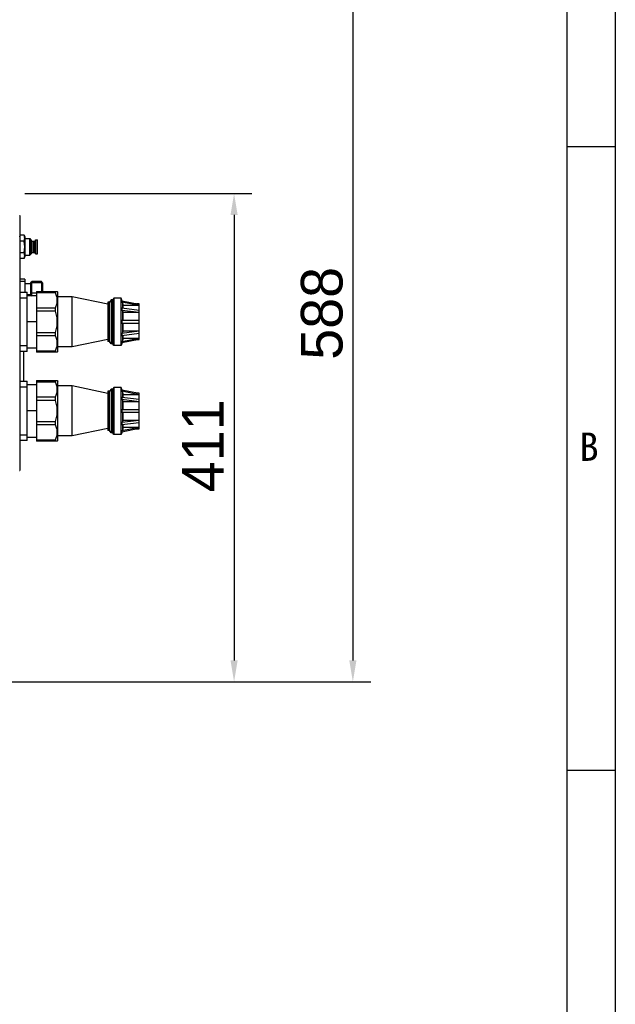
# Model space of a CAD drawing. Header units: millimetres. Extents: x 0 to 2970, y 0 to 2100.
# Tile 29 of 30: x 2469 to 2970, y 853 to 1682. Entities that reach past the tile are written whole.
import ezdxf

# ---------------------------------------------------------------- set-up
doc = ezdxf.new("R2010")
doc.units = ezdxf.units.MM
doc.header["$LTSCALE"] = 10
doc.header["$PDSIZE"] = -1
doc.layers.add('尺寸线', color=3, linetype='Continuous')
doc.layers.add('细实线', color=4, linetype='Continuous')
doc.styles.add('SLDTEXTSTYLE1', font='txt')
doc.styles.add('SLDTEXTSTYLE4', font='simfang.ttf')
doc.dimstyles.new('SLDDIMSTYLE1', dxfattribs={"dimtxt": 35, "dimasz": 18, "dimexe": 15, "dimexo": 5.5, "dimgap": 8.75, "dimtad": 1, "dimtoh": 1, "dimdec": 0, "dimrnd": 1e-09, "dimzin": 12, "dimdsep": 46, "dimtxsty": 'SLDTEXTSTYLE1', "dimcen": 10, "dimclrd": 3, "dimclre": 3, "dimclrt": 3, "dimadec": 0, "dimazin": 3, "dimtfac": 1, "dimtdec": 0, "dimtofl": 0, "dimtmove": 0, "dimatfit": 3, "dimfxl": 1, "dimfrac": 2, "dimtolj": 1, "dimtzin": 12, "dimarcsym": 0})
doc.dimstyles.new('SLDDIMSTYLE2', dxfattribs={"dimtxt": 35, "dimasz": 18, "dimexe": 15, "dimexo": 5.5, "dimgap": 8.75, "dimtad": 1, "dimrnd": 1e-09, "dimzin": 12, "dimdsep": 46, "dimtxsty": 'SLDTEXTSTYLE1', "dimcen": 0.09, "dimclrd": 3, "dimclre": 3, "dimclrt": 3, "dimadec": 0, "dimazin": 3, "dimtfac": 1, "dimtofl": 0, "dimtmove": 0, "dimatfit": 3, "dimfxl": 1, "dimfrac": 2, "dimtolj": 1, "dimtzin": 12, "dimarcsym": 0})

# ---------------------------------------------------------------- blocks, each defined once
blk = doc.blocks.new('_D_8')
at = {"layer": 'Defpoints', "color": 0, "transparency": 16777216}
for p in [(2247.29, 1712.82), (2369.86, 1124.33), (2749.08, 1124.33)]:
    blk.add_point(p, dxfattribs=at)
at = {"layer": '尺寸线', "color": 3, "lineweight": -2, "transparency": 16777216}
for p, q in [((2252.79, 1712.82), (2764.08, 1712.82)), ((2749.08, 1694.82), (2749.08, 1142.33)), ((2375.36, 1124.33), (2764.08, 1124.33))]:
    blk.add_line(p, q, dxfattribs=at)
at = {"layer": '尺寸线', "color": 3, "transparency": 16777216}
for points in [[(2746.08, 1694.82), (2752.08, 1694.82), (2749.08, 1712.82)], [(2746.08, 1142.33), (2752.08, 1142.33), (2749.08, 1124.33)]]:
    blk.add_solid(points, dxfattribs=at)
at = {"layer": '尺寸线', "color": 3, "transparency": 16777216, "insert": (2705.33, 1434.45), "char_height": 35, "attachment_point": 2, "rotation": 90, "style": 'SLDTEXTSTYLE1'}
blk.add_mtext('\\A1;588', dxfattribs=at)
blk = doc.blocks.new('_D_13')
at = {"layer": 'Defpoints', "color": 0, "transparency": 16777216}
for p in [(2467.36, 1535.33), (2369.86, 1124.33), (2649.08, 1124.33)]:
    blk.add_point(p, dxfattribs=at)
at = {"layer": '尺寸线', "color": 3, "lineweight": -2, "transparency": 16777216}
for p, q in [((2472.86, 1535.33), (2664.08, 1535.33)), ((2649.08, 1517.33), (2649.08, 1142.33)), ((2375.36, 1124.33), (2664.08, 1124.33))]:
    blk.add_line(p, q, dxfattribs=at)
at = {"layer": '尺寸线', "color": 3, "transparency": 16777216}
for points in [[(2646.08, 1517.33), (2652.08, 1517.33), (2649.08, 1535.33)], [(2646.08, 1142.33), (2652.08, 1142.33), (2649.08, 1124.33)]]:
    blk.add_solid(points, dxfattribs=at)
at = {"layer": '尺寸线', "color": 3, "transparency": 16777216, "insert": (2605.33, 1323), "char_height": 35, "attachment_point": 2, "rotation": 90, "style": 'SLDTEXTSTYLE1'}
blk.add_mtext('\\A1;411', dxfattribs=at)

msp = doc.modelspace()

# ---------------------------------------------------------------- linework, layer by layer
for p, q in [((2468.356284, 1516.83368), (2468.856284, 1516.83368)), ((2468.856284, 1516.83368), (2468.856284, 1302.33368)), ((2468.856284, 1498.73368), (2469.105779, 1500.148634)), ((2472.341283, 1500.148634), (2469.105779, 1500.148634)), ((2472.341283, 1500.148634), (2472.856284, 1498.73368)), ((2472.341283, 1495.241157), (2469.105779, 1495.241157)), ((2472.856284, 1498.73368), (2472.856284, 1481.93368)), ((2472.856304, 1497.33368), (2477.076117, 1497.33368)), ((2477.076117, 1483.33368), (2477.076117, 1497.33368)), ((2477.076117, 1497.33368), (2477.689617, 1496.72018)), ((2477.689617, 1496.72018), (2478.589617, 1495.93368)), ((2477.689617, 1483.94718), (2477.689617, 1496.72018)), ((2478.589617, 1484.73368), (2478.589617, 1495.93368)), ((2478.589617, 1495.08368), (2479.939617, 1495.08368)), ((2479.939617, 1495.08368), (2480.089617, 1494.88368)), ((2479.939617, 1485.58368), (2479.939617, 1495.08368)), ((2480.089617, 1494.88368), (2480.239617, 1495.08368)), ((2480.089617, 1485.78368), (2480.089617, 1494.88368)), ((2480.239617, 1485.58368), (2480.239617, 1495.08368)), ((2480.239617, 1495.08368), (2480.889617, 1495.08368)), ((2480.889617, 1485.58368), (2480.889617, 1495.08368)), ((2480.889617, 1495.08368), (2481.089617, 1494.88368)), ((2481.089617, 1485.78368), (2481.089617, 1494.88368)), ((2481.089617, 1494.38368), (2481.589617, 1494.38368)), ((2481.589617, 1486.28368), (2481.589617, 1494.38368)), ((2481.789617, 1496.23368), (2483.289617, 1496.23368)), ((2481.789617, 1484.43368), (2481.789617, 1496.23368)), ((2483.289617, 1484.43368), (2483.289617, 1496.23368)), ((2483.589617, 1484.73368), (2483.589617, 1495.93368)), ((2472.341283, 1485.426202), (2469.105779, 1485.426202)), ((2472.856304, 1483.33368), (2477.076117, 1483.33368)), ((2477.076117, 1483.33368), (2477.689617, 1483.94718)), ((2477.689617, 1483.94718), (2478.589617, 1484.73368)), ((2478.589617, 1485.58368), (2479.939617, 1485.58368)), ((2479.939617, 1485.58368), (2480.089617, 1485.78368)), ((2480.089617, 1485.78368), (2480.239617, 1485.58368)), ((2480.239617, 1485.58368), (2480.889617, 1485.58368)), ((2480.889617, 1485.58368), (2481.089617, 1485.78368)), ((2481.089617, 1486.28368), (2481.589617, 1486.28368)), ((2481.789617, 1484.43368), (2483.289617, 1484.43368)), ((2468.856284, 1481.93368), (2469.105779, 1480.518725)), ((2472.341283, 1480.518725), (2469.105779, 1480.518725)), ((2472.341283, 1480.518725), (2472.856284, 1481.93368)), ((2472.856284, 1463.33368), (2468.856284, 1463.33368)), ((2472.856284, 1461.33368), (2468.856284, 1461.33368)), ((2472.856284, 1463.33368), (2472.856284, 1452.33368)), ((2477.856284, 1459.33368), (2472.856284, 1459.33368)), ((2477.856284, 1460.158997), (2478.856284, 1461.158997)), ((2477.856284, 1459.658997), (2478.856284, 1460.158997)), ((2477.856284, 1459.658997), (2477.856284, 1460.158997)), ((2477.856284, 1450.83368), (2477.856284, 1459.658997)), ((2478.856284, 1460.158997), (2478.856284, 1461.158997)), ((2486.856284, 1461.158997), (2478.856284, 1461.158997)), ((2478.856284, 1451.33368), (2478.856284, 1460.158997)), ((2486.856284, 1460.158997), (2478.856284, 1460.158997)), ((2487.856284, 1460.158997), (2486.856284, 1461.158997)), ((2486.856284, 1461.158997), (2486.856284, 1460.158997)), ((2487.856284, 1459.658997), (2486.856284, 1460.158997)), ((2486.856284, 1460.158997), (2486.856284, 1452.83368)), ((2487.856284, 1460.158997), (2487.856284, 1459.658997)), ((2487.856284, 1459.658997), (2487.856284, 1452.83368)), ((2468.856284, 1452.33368), (2474.856284, 1452.33368)), ((2474.856284, 1402.33368), (2474.856284, 1452.33368)), ((2474.856284, 1450.33368), (2477.856284, 1450.33368)), ((2477.856284, 1450.83368), (2478.856284, 1451.33368)), ((2477.856284, 1449.83368), (2477.856284, 1450.83368)), ((2478.856284, 1449.33368), (2478.856284, 1451.33368)), ((2482.856284, 1451.33368), (2478.856284, 1451.33368)), ((2482.856284, 1452.83368), (2498.733989, 1452.83368)), ((2482.856284, 1452.83368), (2482.856284, 1401.83368)), ((2498.733989, 1451.639853), (2482.856284, 1451.639853)), ((2498.733989, 1451.639853), (2498.733989, 1452.83368)), ((2500.252145, 1452.83368), (2500.856284, 1452.236766)), ((2500.856284, 1402.430593), (2500.856284, 1452.236766)), ((2474.856284, 1447.33368), (2468.856284, 1447.33368)), ((2482.856284, 1449.33368), (2474.856284, 1449.33368)), ((2477.856284, 1449.33368), (2477.856284, 1449.83368)), ((2477.856284, 1449.83368), (2478.856284, 1449.33368)), ((2512.856284, 1448.33368), (2500.856284, 1448.33368)), ((2542.856284, 1442.110229), (2512.856284, 1448.33368)), ((2512.856284, 1406.33368), (2512.856284, 1448.33368)), ((2544.192801, 1443.912672), (2542.856284, 1443.912672)), ((2542.856284, 1443.912672), (2542.856284, 1410.754687)), ((2545.579333, 1445.736042), (2544.192801, 1443.912672)), ((2544.192801, 1410.754687), (2544.192801, 1443.912672)), ((2546.91585, 1445.736042), (2545.579333, 1445.736042)), ((2545.579333, 1445.736042), (2545.579333, 1408.931317)), ((2547.990491, 1447.149258), (2546.91585, 1445.736042)), ((2546.91585, 1408.931317), (2546.91585, 1445.736042)), ((2547.990491, 1447.149258), (2547.990491, 1407.518102)), ((2554.040173, 1447.149258), (2547.990491, 1447.149258)), ((2554.040173, 1407.518102), (2554.040173, 1447.149258)), ((2554.958555, 1444.763276), (2554.040173, 1447.149258)), ((2554.718751, 1444.811753), (2554.718751, 1444.193719)), ((2569.080173, 1441.908545), (2554.718751, 1444.811753)), ((2554.718751, 1444.193719), (2554.724376, 1444.153438)), ((2554.718751, 1444.193719), (2569.080173, 1441.290511)), ((2555.124163, 1443.164001), (2555.124163, 1438.703106)), ((2569.080173, 1442.33368), (2566.977139, 1442.33368)), ((2569.080173, 1412.33368), (2569.080173, 1442.33368)), ((2482.856284, 1439.089952), (2498.733989, 1439.089952)), ((2498.733989, 1436.207799), (2482.856284, 1436.207799)), ((2498.733989, 1436.207799), (2498.733989, 1439.089952)), ((2569.080173, 1436.959476), (2554.718751, 1438.753757)), ((2554.718751, 1438.753757), (2554.718751, 1437.135723)), ((2554.718751, 1437.135723), (2569.080173, 1435.341442)), ((2554.718751, 1437.135723), (2554.724376, 1437.110828)), ((2555.124163, 1436.499323), (2555.124163, 1428.33368)), ((2555.562375, 1441.258773), (2555.562375, 1438.648357)), ((2555.562375, 1441.258773), (2569.080173, 1441.258773)), ((2555.562375, 1435.321827), (2555.562375, 1428.33368)), ((2555.562375, 1435.321827), (2569.080173, 1435.321827)), ((2482.856284, 1427.33368), (2474.856284, 1427.33368)), ((2569.080173, 1428.33368), (2554.718751, 1428.33368)), ((2554.718751, 1428.33368), (2554.718751, 1426.33368)), ((2554.718751, 1426.33368), (2569.080173, 1426.33368)), ((2555.124163, 1426.33368), (2555.124163, 1418.168037)), ((2555.562375, 1426.33368), (2555.562375, 1419.345533)), ((2482.856284, 1418.45956), (2498.733989, 1418.45956)), ((2498.733989, 1415.577407), (2498.733989, 1418.45956)), ((2569.080173, 1419.325918), (2554.718751, 1417.531636)), ((2554.718751, 1415.913602), (2569.080173, 1417.707884)), ((2554.718751, 1417.531636), (2554.724376, 1417.556532)), ((2554.718751, 1417.531636), (2554.718751, 1415.913602)), ((2569.080173, 1419.345533), (2555.562375, 1419.345533)), ((2498.733989, 1415.577407), (2482.856284, 1415.577407)), ((2542.856284, 1412.55713), (2512.856284, 1406.33368)), ((2544.192801, 1410.754687), (2542.856284, 1410.754687)), ((2545.579333, 1408.931317), (2544.192801, 1410.754687)), ((2546.91585, 1408.931317), (2545.579333, 1408.931317)), ((2547.990491, 1407.518102), (2546.91585, 1408.931317)), ((2554.958555, 1409.904083), (2554.040173, 1407.518102)), ((2569.080173, 1413.376849), (2554.718751, 1410.47364)), ((2554.718751, 1409.855606), (2569.080173, 1412.758815)), ((2554.718751, 1410.47364), (2554.724376, 1410.513922)), ((2554.718751, 1410.47364), (2554.718751, 1409.855606)), ((2555.124163, 1415.964253), (2555.124163, 1411.503358)), ((2555.562375, 1416.019003), (2555.562375, 1413.408586)), ((2569.080173, 1413.408586), (2555.562375, 1413.408586)), ((2566.977139, 1412.33368), (2569.080173, 1412.33368)), ((2468.856284, 1407.33368), (2474.856284, 1407.33368)), ((2474.856284, 1402.33368), (2468.856284, 1402.33368)), ((2471.856284, 1402.33368), (2471.856284, 1377.33368)), ((2474.856284, 1405.33368), (2482.856284, 1405.33368)), ((2482.856284, 1403.027507), (2498.733989, 1403.027507)), ((2498.733989, 1401.83368), (2482.856284, 1401.83368)), ((2498.733989, 1401.83368), (2498.733989, 1403.027507)), ((2500.252145, 1401.83368), (2500.856284, 1402.430593)), ((2512.856284, 1406.33368), (2500.856284, 1406.33368)), ((2554.040173, 1407.518102), (2547.990491, 1407.518102)), ((2468.856284, 1377.33368), (2474.856284, 1377.33368)), ((2474.856284, 1327.33368), (2474.856284, 1377.33368)), ((2482.856284, 1377.83368), (2482.856284, 1326.83368)), ((2482.856284, 1377.83368), (2498.733989, 1377.83368)), ((2498.733989, 1376.639853), (2482.856284, 1376.639853)), ((2498.733989, 1376.639853), (2498.733989, 1377.83368)), ((2500.252145, 1377.83368), (2500.856284, 1377.236766)), ((2500.856284, 1327.430593), (2500.856284, 1377.236766)), ((2474.856284, 1372.33368), (2468.856284, 1372.33368)), ((2482.856284, 1374.33368), (2474.856284, 1374.33368)), ((2512.856284, 1373.33368), (2500.856284, 1373.33368)), ((2512.856284, 1331.33368), (2512.856284, 1373.33368)), ((2542.856284, 1367.110229), (2512.856284, 1373.33368)), ((2544.192801, 1368.912672), (2542.856284, 1368.912672)), ((2542.856284, 1368.912672), (2542.856284, 1335.754687)), ((2545.579333, 1370.736042), (2544.192801, 1368.912672)), ((2544.192801, 1335.754687), (2544.192801, 1368.912672)), ((2545.579333, 1370.736042), (2545.579333, 1333.931317)), ((2546.91585, 1370.736042), (2545.579333, 1370.736042)), ((2547.990491, 1372.149258), (2546.91585, 1370.736042)), ((2546.91585, 1333.931317), (2546.91585, 1370.736042)), ((2547.990491, 1372.149258), (2547.990491, 1332.518102)), ((2554.040173, 1372.149258), (2547.990491, 1372.149258)), ((2554.040173, 1332.518102), (2554.040173, 1372.149258)), ((2554.958555, 1369.763276), (2554.040173, 1372.149258)), ((2569.080173, 1366.908545), (2554.718751, 1369.811753)), ((2554.718751, 1369.811753), (2554.718751, 1369.193719)), ((2554.718751, 1369.193719), (2569.080173, 1366.290511)), ((2554.718751, 1369.193719), (2554.724376, 1369.153438)), ((2555.124163, 1368.164001), (2555.124163, 1363.703106)), ((2569.080173, 1367.33368), (2566.977139, 1367.33368)), ((2569.080173, 1337.33368), (2569.080173, 1367.33368)), ((2482.856284, 1364.089952), (2498.733989, 1364.089952)), ((2498.733989, 1361.207799), (2482.856284, 1361.207799)), ((2498.733989, 1361.207799), (2498.733989, 1364.089952)), ((2554.718751, 1363.753757), (2554.718751, 1362.135723)), ((2569.080173, 1361.959476), (2554.718751, 1363.753757)), ((2554.718751, 1362.135723), (2569.080173, 1360.341442)), ((2554.718751, 1362.135723), (2554.724376, 1362.110828)), ((2555.124163, 1361.499323), (2555.124163, 1353.33368)), ((2555.562375, 1366.258773), (2569.080173, 1366.258773)), ((2555.562375, 1366.258773), (2555.562375, 1363.648357)), ((2555.562375, 1360.321827), (2555.562375, 1353.33368)), ((2555.562375, 1360.321827), (2569.080173, 1360.321827)), ((2482.856284, 1352.33368), (2474.856284, 1352.33368)), ((2554.718751, 1353.33368), (2554.718751, 1351.33368)), ((2569.080173, 1353.33368), (2554.718751, 1353.33368)), ((2554.718751, 1351.33368), (2569.080173, 1351.33368)), ((2555.124163, 1351.33368), (2555.124163, 1343.168037)), ((2555.562375, 1351.33368), (2555.562375, 1344.345533)), ((2482.856284, 1343.45956), (2498.733989, 1343.45956)), ((2498.733989, 1340.577407), (2498.733989, 1343.45956)), ((2569.080173, 1344.325918), (2554.718751, 1342.531636)), ((2554.718751, 1340.913602), (2569.080173, 1342.707884)), ((2554.718751, 1342.531636), (2554.724376, 1342.556532)), ((2554.718751, 1342.531636), (2554.718751, 1340.913602)), ((2569.080173, 1344.345533), (2555.562375, 1344.345533)), ((2498.733989, 1340.577407), (2482.856284, 1340.577407)), ((2542.856284, 1337.55713), (2512.856284, 1331.33368)), ((2544.192801, 1335.754687), (2542.856284, 1335.754687)), ((2545.579333, 1333.931317), (2544.192801, 1335.754687)), ((2554.958555, 1334.904083), (2554.040173, 1332.518102)), ((2569.080173, 1338.376849), (2554.718751, 1335.47364)), ((2554.718751, 1334.855606), (2569.080173, 1337.758815)), ((2554.718751, 1335.47364), (2554.724376, 1335.513922)), ((2554.718751, 1335.47364), (2554.718751, 1334.855606)), ((2555.124163, 1340.964253), (2555.124163, 1336.503358)), ((2555.562375, 1341.019003), (2555.562375, 1338.408586)), ((2569.080173, 1338.408586), (2555.562375, 1338.408586)), ((2566.977139, 1337.33368), (2569.080173, 1337.33368)), ((2468.856284, 1332.33368), (2474.856284, 1332.33368)), ((2474.856284, 1327.33368), (2468.856284, 1327.33368)), ((2474.856284, 1330.33368), (2482.856284, 1330.33368)), ((2482.856284, 1328.027507), (2498.733989, 1328.027507)), ((2498.733989, 1326.83368), (2482.856284, 1326.83368)), ((2498.733989, 1326.83368), (2498.733989, 1328.027507)), ((2500.252145, 1326.83368), (2500.856284, 1327.430593)), ((2512.856284, 1331.33368), (2500.856284, 1331.33368)), ((2546.91585, 1333.931317), (2545.579333, 1333.931317)), ((2547.990491, 1332.518102), (2546.91585, 1333.931317)), ((2554.040173, 1332.518102), (2547.990491, 1332.518102)), ((2468.356284, 1305.33368), (2468.856284, 1305.33368)), ((2468.356284, 1302.33368), (2468.856284, 1302.33368))]:
    msp.add_line(p, q)
at = {"flags": 128}
for points in [[(2554.724376, 1444.153438), (2554.948264, 1443.59936), (2555.124163, 1443.164001)], [(2555.124163, 1443.164001), (2555.369583, 1442.097098), (2555.562375, 1441.258773)], [(2554.724376, 1437.110828), (2554.948264, 1436.768389), (2555.124163, 1436.499323)], [(2555.124163, 1436.499323), (2555.369583, 1435.83994), (2555.562375, 1435.321827)], [(2555.124163, 1418.168037), (2554.900289, 1417.82559), (2554.724376, 1417.556532)], [(2555.562375, 1419.345533), (2555.316997, 1418.68612), (2555.124163, 1418.168037)], [(2555.124163, 1411.503358), (2554.900289, 1410.949267), (2554.724376, 1410.513922)], [(2555.562375, 1413.408586), (2555.316997, 1412.341634), (2555.124163, 1411.503358)], [(2554.724376, 1369.153438), (2554.948264, 1368.59936), (2555.124163, 1368.164001)], [(2555.124163, 1368.164001), (2555.369583, 1367.097098), (2555.562375, 1366.258773)], [(2554.724376, 1362.110828), (2554.948264, 1361.768389), (2555.124163, 1361.499323)], [(2555.124163, 1361.499323), (2555.369583, 1360.83994), (2555.562375, 1360.321827)], [(2555.124163, 1343.168037), (2554.900289, 1342.82559), (2554.724376, 1342.556532)], [(2555.562375, 1344.345533), (2555.316997, 1343.68612), (2555.124163, 1343.168037)], [(2555.124163, 1336.503358), (2554.900289, 1335.949267), (2554.724376, 1335.513922)], [(2555.562375, 1338.408586), (2555.316997, 1337.341634), (2555.124163, 1336.503358)]]:
    msp.add_lwpolyline(points, dxfattribs=at)
for centre, radius, start, end in [((2481.589617, 1494.58368), 0.2, 270, 0), ((2483.289617, 1495.93368), 0.3, 0, 90), ((2481.589617, 1486.08368), 0.2, 0, 90), ((2483.289617, 1484.73368), 0.3, 270, 0)]:
    msp.add_arc(centre, radius, start, end)
for points, knots in [([(2469.105779, 1495.241157), (2468.989843, 1496.05912), (2468.757986, 1497.694947), (2468.989852, 1499.330771), (2469.105779, 1500.148634)], [0, 0, 0, 0, 0.5000300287, 1, 1, 1, 1]), ([(2472.341283, 1495.241157), (2472.511171, 1495.789052), (2472.845765, 1496.868128), (2472.845732, 1498.521731), (2472.511156, 1499.600774), (2472.341283, 1500.148634)], [0, 0, 0, 0, 0.3367643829, 0.66325645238, 1, 1, 1, 1]), ([(2469.105779, 1485.426202), (2468.989843, 1487.062127), (2468.757986, 1490.333779), (2468.989852, 1493.60543), (2469.105779, 1495.241157)], [0, 0, 0, 0, 0.5000300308, 1, 1, 1, 1]), ([(2472.341283, 1485.426202), (2472.511171, 1486.521991), (2472.845765, 1488.680145), (2472.845732, 1491.987351), (2472.511156, 1494.145436), (2472.341283, 1495.241157)], [0, 0, 0, 0, 0.3367643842, 0.6632564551, 1, 1, 1, 1]), ([(2469.105779, 1480.518725), (2468.989843, 1481.336687), (2468.757986, 1482.972512), (2468.989852, 1484.608338), (2469.105779, 1485.426202)], [0, 0, 0, 0, 0.50003003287, 1, 1, 1, 1]), ([(2472.341283, 1480.518725), (2472.511171, 1481.06662), (2472.845765, 1482.145696), (2472.845732, 1483.799299), (2472.511156, 1484.878342), (2472.341283, 1485.426202)], [0, 0, 0, 0, 0.3367643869, 0.66325645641, 1, 1, 1, 1]), ([(2498.733989, 1452.83368), (2499.178748, 1452.83368), (2500.042779, 1452.83368), (2500.183743, 1452.83368), (2500.252145, 1452.83368)], [0, 0, 0, 0, 0.5147488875, 1, 1, 1, 1]), ([(2498.733989, 1439.089952), (2499.167839, 1440.143993), (2500.011223, 1442.192995), (2500.369174, 1445.364946), (2500.011172, 1448.536892), (2499.167835, 1450.585808), (2498.733989, 1451.639853)], [0, 0, 0, 0, 0.2572138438, 0.5000107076, 0.7427854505, 1, 1, 1, 1]), ([(2498.733989, 1418.45956), (2499.167839, 1419.950199), (2500.011223, 1422.847925), (2500.369174, 1427.333741), (2500.011172, 1431.81955), (2499.167835, 1434.717155), (2498.733989, 1436.207799)], [0, 0, 0, 0, 0.2572138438, 0.5000107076, 0.7427854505, 1, 1, 1, 1]), ([(2498.733989, 1403.027507), (2499.167839, 1404.081547), (2500.011223, 1406.130549), (2500.369174, 1409.3025), (2500.011172, 1412.474446), (2499.167835, 1414.523362), (2498.733989, 1415.577407)], [0, 0, 0, 0, 0.2572138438, 0.5000107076, 0.7427854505, 1, 1, 1, 1]), ([(2500.252145, 1401.83368), (2500.183659, 1401.83368), (2500.04261, 1401.83368), (2499.178522, 1401.83368), (2498.733989, 1401.83368)], [0, 0, 0, 0, 0.485546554, 1, 1, 1, 1]), ([(2498.733989, 1377.83368), (2499.178748, 1377.83368), (2500.042779, 1377.83368), (2500.183743, 1377.83368), (2500.252145, 1377.83368)], [0, 0, 0, 0, 0.5147488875, 1, 1, 1, 1]), ([(2498.733989, 1364.089952), (2499.167839, 1365.143993), (2500.011223, 1367.192995), (2500.369174, 1370.364946), (2500.011172, 1373.536892), (2499.167835, 1375.585808), (2498.733989, 1376.639853)], [0, 0, 0, 0, 0.2572138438, 0.5000107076, 0.7427854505, 1, 1, 1, 1]), ([(2498.733989, 1343.45956), (2499.167839, 1344.950199), (2500.011223, 1347.847925), (2500.369174, 1352.333741), (2500.011172, 1356.81955), (2499.167835, 1359.717155), (2498.733989, 1361.207799)], [0, 0, 0, 0, 0.2572138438, 0.5000107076, 0.7427854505, 1, 1, 1, 1]), ([(2498.733989, 1328.027507), (2499.167839, 1329.081547), (2500.011223, 1331.130549), (2500.369174, 1334.3025), (2500.011172, 1337.474446), (2499.167835, 1339.523362), (2498.733989, 1340.577407)], [0, 0, 0, 0, 0.2572138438, 0.5000107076, 0.7427854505, 1, 1, 1, 1]), ([(2500.252145, 1326.83368), (2500.183659, 1326.83368), (2500.04261, 1326.83368), (2499.178522, 1326.83368), (2498.733989, 1326.83368)], [0, 0, 0, 0, 0.485546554, 1, 1, 1, 1])]:
    msp.add_open_spline(points, degree=3, knots=knots)
for points in [[(2472.856284, 1490.33368), (2472.856284, 1491.250939), (2472.856284, 1493.085458), (2472.856284, 1495.399272), (2472.856284, 1497.018017), (2472.856284, 1497.228459), (2472.856284, 1497.33368)], [(2477.689617, 1496.72018), (2477.689617, 1496.624181), (2477.689617, 1496.432182), (2477.689617, 1494.955309), (2477.689617, 1492.844284), (2477.689617, 1490.33368), (2477.689617, 1487.823076), (2477.689617, 1485.71205), (2477.689617, 1484.235177), (2477.689617, 1484.043179), (2477.689617, 1483.94718)], [(2472.856284, 1483.33368), (2472.856284, 1483.438901), (2472.856284, 1483.649343), (2472.856284, 1485.268087), (2472.856284, 1487.581902), (2472.856284, 1489.41642), (2472.856284, 1490.33368)]]:
    msp.add_open_spline(points, degree=3)
at = {"layer": '细实线'}
for p, q in [((2970, 2100), (2970, 0)), ((2929.251859, 2060), (2929.251859, 40)), ((2929.251859, 1575), (2970, 1575)), ((2929.251859, 1050), (2970, 1050))]:
    msp.add_line(p, q, dxfattribs=at)

# ---------------------------------------------------------------- texts
at = {"color": 7, "linetype": 'Continuous', "insert": (2939.777172, 1334.152831), "char_height": 23.8125, "attachment_point": 1, "style": 'SLDTEXTSTYLE4'}
msp.add_mtext('B', dxfattribs=at)

# ---------------------------------------------------------------- dimensions: what is measured, and where the dimension line sits
at = {"layer": '尺寸线'}
for base, p1, dimstyle, picture, middle in [((2749.080173, 1124.33368), (2247.292056, 1712.819975), 'SLDDIMSTYLE1', '_D_8', (2749.080173, 1434.450037)), ((2649.080173, 1124.33368), (2467.356284, 1535.33368), 'SLDDIMSTYLE2', '_D_13', (2649.080173, 1322.999841))]:
    dim = msp.add_linear_dim(base=base, p1=p1, p2=(2369.856284, 1124.33368), angle=90, dimstyle=dimstyle, dxfattribs=at)
    dim.commit()
    dim.dimension.update_dxf_attribs({"geometry": picture, "text_midpoint": middle, "dimtype": 160})

doc.saveas('drawing.dxf')
